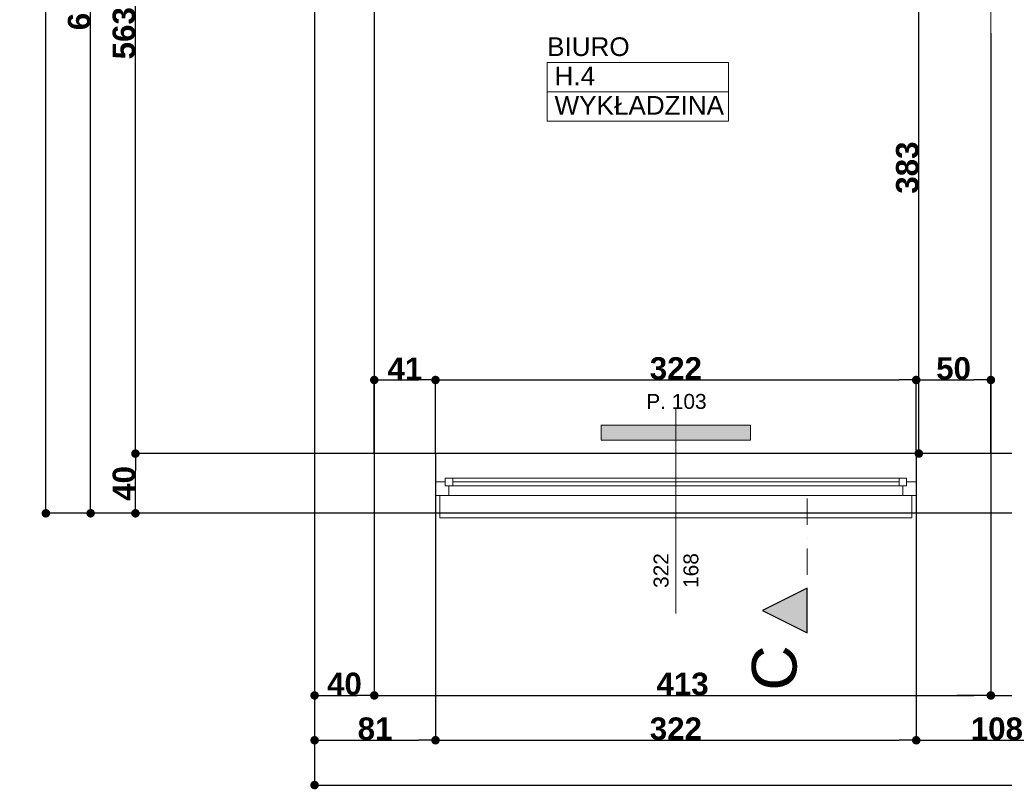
# Model space of a CAD drawing. Header units: millimetres. Extents: x 183299 to 1018155, y -286688 to 171278.
# Tile 41 of 100: x 387533 to 394128, y -86085 to -80930. Entities that reach past the tile are written whole.
import ezdxf
from ezdxf.enums import TextEntityAlignment as Align

# ---------------------------------------------------------------- set-up
doc = ezdxf.new("R2010")
doc.units = ezdxf.units.MM
doc.header["$MEASUREMENT"] = 0
doc.linetypes.add('Kropki i Kreski', pattern=[335.138881, 176.388884, -88.194442, 0, -70.555556])
doc.linetypes.add('Wipeout_Contour', pattern=[1000, 0, -1000])
for name, color, linetype in [('Drzwi ArchiCAD', 7, 'Continuous'), ('Elementy Modelu - Strefy', 7, 'Continuous'), ('inwentaryzacja_sciany', 7, 'Continuous'), ('Okna ArchiCADa', 7, 'Continuous'), ('Wymiarowanie - Ogólne', 7, 'Continuous'), ('Znaczniki - Przekroje', 7, 'Continuous'), ('Znaczniki Drzwi', 7, 'Continuous'), ('Znaczniki Okien', 7, 'Continuous')]:
    doc.layers.add(name, color=color, linetype=linetype)
for name, color, linetype, lineweight in [('Drzwi ArchiCAD_Nr_Pióra__1', 7, 'Continuous', 13), ('Elementy Modelu - Strefy_Nr_Pióra__6', 250, 'Continuous', 18), ('grzejniki_Nr_Pióra__20', 1, 'Continuous', 0), ('inwentaryzacja_sciany_Nr_Pióra__1', 7, 'Continuous', 13), ('inwentaryzacja_wentylacja_Nr_Pióra__20', 1, 'Continuous', 0), ('Okna ArchiCADa_Nr_Pióra__1', 7, 'Continuous', 13), ('Znaczniki - Przekroje_Nr_Pióra__6', 251, 'Continuous', 18), ('Znaczniki Drzwi_Nr_Pióra__1', 7, 'Continuous', 13), ('Znaczniki Drzwi_Nr_Pióra__7', 7, 'Continuous', 35), ('Znaczniki Okien_Nr_Pióra__1', 7, 'Continuous', 13), ('Znaczniki Okien_Nr_Pióra__7', 7, 'Continuous', 35)]:
    doc.layers.add(name, color=color, linetype=linetype, lineweight=lineweight)
for name, color, linetype, lineweight, true_color in [('Drzwi ArchiCAD_Nr_Pióra__23', 7, 'Continuous', 20, 0xff6600), ('Drzwi ArchiCAD_Nr_Pióra__3', 7, 'Continuous', 18, 0xff6600), ('Okna ArchiCADa_Nr_Pióra__23', 7, 'Continuous', 20, 0xff6600), ('Okna ArchiCADa_Nr_Pióra__3', 7, 'Continuous', 18, 0xff6600), ('Znaczniki - Przekroje_Nr_Pióra__5', 7, 'Continuous', 25, 0x40a5ff), ('Znaczniki - Przekroje_Nr_Pióra__85', 7, 'Continuous', 20, 0x80c2ff)]:
    doc.layers.add(name, color=color, linetype=linetype, lineweight=lineweight, true_color=true_color)
doc.styles.add('GENERATED_STYLE_1', font='arial.ttf')
doc.styles.add('GENERATED_STYLE_2', font='arialbd.ttf')
doc.styles.get("Standard").update_dxf_attribs({"font": 'txt', "bigfont": 'BIGFONT.SHX'})
doc.dimstyles.new('GENERATED_STYLE__1', dxfattribs={"dimtxt": 150, "dimasz": 114, "dimexe": 0.18, "dimexo": 0, "dimgap": 0.09, "dimtad": 1, "dimtih": 1, "dimtoh": 1, "dimdec": 0, "dimlfac": 0.1, "dimzin": 0, "dimdsep": 46, "dimtxsty": 'GENERATED_STYLE_2', "dimblk": 'ARROWHEAD_11', "dimblk1": 'ARROWHEAD_11', "dimblk2": 'ARROWHEAD_11', "dimcen": 0.09, "dimclrd": 256, "dimclre": 256, "dimclrt": 256, "dimazin": 0, "dimtfac": 1, "dimtdec": 4, "dimtmove": 0, "dimatfit": 3, "dimfxl": 1, "dimtolj": 1, "dimtzin": 0, "dimarcsym": 0})
doc.dimstyles.new('GENERATED_STYLE__2', dxfattribs={"dimtxt": 150, "dimasz": 114, "dimexe": 0.18, "dimexo": 0, "dimgap": 0.09, "dimtad": 1, "dimdec": 0, "dimlfac": 0.1, "dimzin": 0, "dimdsep": 46, "dimtxsty": 'GENERATED_STYLE_2', "dimblk": 'ARROWHEAD_11', "dimblk1": 'ARROWHEAD_11', "dimblk2": 'ARROWHEAD_11', "dimcen": 0.09, "dimclrd": 256, "dimclre": 256, "dimclrt": 256, "dimazin": 0, "dimtfac": 1, "dimtdec": 4, "dimtmove": 0, "dimatfit": 3, "dimfxl": 1, "dimtolj": 1, "dimtzin": 0, "dimarcsym": 0})

# ---------------------------------------------------------------- blocks, each defined once
blk = doc.blocks.new('BIURO_H.4_167_2', base_point=(216329.7, -81414.7))
at = {"layer": 'Elementy Modelu - Strefy_Nr_Pióra__6', "linetype": 'Continuous'}
for p, q in [((215722.6, -81316.5), (216936.9, -81316.5)), ((215722.6, -81512.9), (215722.6, -81316.5)), ((216936.9, -81316.5), (216936.9, -81512.9)), ((216936.9, -81512.9), (215722.6, -81512.9)), ((215722.6, -81512.9), (216936.9, -81512.9)), ((215722.6, -81709.4), (215722.6, -81512.9)), ((216936.9, -81512.9), (216936.9, -81709.4)), ((216936.9, -81709.4), (215722.6, -81709.4))]:
    blk.add_line(p, q, dxfattribs=at)
at = {"linetype": 'Continuous', "flags": 1}
for tag in ['ROOM_AREA', 'ROOM_PERIM', 'ROOM_WALLS_SURF', 'ROOM_DOORS_SURF', 'ROOM_WINDS_SURF', 'ROOM_BASELEV', 'ROOM_HEIGHT', 'ROOM_NET_AREA', 'ROOM_REDUCED_AREA', 'ROOM_CALC_AREA', 'ROOM_VOLUME']:
    blk.add_attdef(tag, text='', height=2000, dxfattribs=at).set_placement((216329.7, -82447.8), align=Align.BOTTOM_LEFT)
at = {"layer": 'Elementy Modelu - Strefy_Nr_Pióra__6', "style": 'GENERATED_STYLE_1'}
for tag, p in [('ROOM_NAME', (215722.6, -81310.6)), ('ROOM_NUMBER', (215772.6, -81507)), ('basec', (215772.6, -81703.4))]:
    blk.add_attdef(tag, text='', height=125, dxfattribs=at).set_placement(p, align=Align.BOTTOM_LEFT)
blk = doc.blocks.new('O1 rozwierane 12_117')
at = {"layer": 'Okna ArchiCADa_Nr_Pióra__1', "linetype": 'Continuous'}
for p, q in [((-1610, 0), (-1610, -90)), ((-1580, 0), (-1610, 0)), ((1580, 0), (1610, 0)), ((1610, 0), (1610, -90))]:
    blk.add_line(p, q, dxfattribs=at)
at = {"layer": 'Okna ArchiCADa_Nr_Pióra__23', "linetype": 'Continuous'}
for p, q in [((-1610, 0), (-1610, -90)), ((1610, -90), (1610, 0))]:
    blk.add_line(p, q, dxfattribs=at)
at = {"layer": 'Okna ArchiCADa_Nr_Pióra__3', "linetype": 'Continuous'}
for p, q in [((-1580, 120), (-1580, 150)), ((-1580, 150), (1580, 150)), ((1580, 150), (1580, 120)), ((-1580, 120), (1580, 120)), ((-1610, -280), (1610, -280)), ((-1610, -280), (1610, -280))]:
    blk.add_line(p, q, dxfattribs=at)
at = {"linetype": 'Wipeout_Contour', "ltscale": 12072.504138}
blk.add_wipeout([(1495, -115), (1495, -65), (1520, -65), (1520, 0), (-1520, 0), (-1520, -65), (-1495, -65), (-1495, -115)], dxfattribs=at).dxf.layer = 'Okna ArchiCADa'
at = {"layer": 'Okna ArchiCADa_Nr_Pióra__23', "linetype": 'Continuous'}
for p, q in [((-1520, 0), (-1610, 0)), ((-1520, -65), (-1520, 0)), ((1610, 0), (1520, 0)), ((1520, 0), (1520, -65)), ((-1545, -90), (-1545, -65)), ((-1545, -65), (-1520, -65)), ((-1495, -65), (-1545, -65)), ((-1545, -65), (-1545, -115)), ((-1495, -115), (-1495, -65)), ((1545, -65), (1495, -65)), ((1495, -65), (1495, -115)), ((1520, -65), (1545, -65)), ((1545, -65), (1545, -90)), ((1545, -115), (1545, -65)), ((-1610, -90), (-1545, -90)), ((-1545, -115), (-1495, -115)), ((1495, -115), (1545, -115)), ((1545, -90), (1610, -90))]:
    blk.add_line(p, q, dxfattribs=at)
at = {"layer": 'Okna ArchiCADa_Nr_Pióra__3', "linetype": 'Continuous'}
for p, q in [((1520, 0), (-1520, 0)), ((-1495, -65), (1495, -65)), ((-1495, -90), (1495, -90)), ((-1495, -115), (1495, -115)), ((-1495, -115), (1495, -115))]:
    blk.add_line(p, q, dxfattribs=at)
blk = doc.blocks.new('Znacznik O 12_136')
at = {"layer": 'Znaczniki Okien_Nr_Pióra__1', "linetype": 'Continuous'}
blk.add_line((0, 671.4), (0, -700), dxfattribs=at)
at = {"layer": 'Znaczniki Okien_Nr_Pióra__7', "linetype": 'Continuous', "char_height": 100, "attachment_point": 7, "style": 'GENERATED_STYLE_1'}
for s, insert, rotation in [('{168}', (-152.1, 500), 270), ('{322}', (47.9, 500), 270), ('{P. 103}', (197.9, -697.9), 180)]:
    blk.add_mtext(s, dxfattribs=dict(at, insert=insert, rotation=rotation))
blk = doc.blocks.new('Ściana_745_2', base_point=(230485.1, -83935.8))
at = {"layer": 'inwentaryzacja_sciany_Nr_Pióra__1', "linetype": 'Continuous'}
for p, q in [((214975.1, -83935.8), (214565.1, -83935.8)), ((214975.1, -84125.8), (214975.1, -83935.8)), ((218195.1, -84125.8), (218195.1, -83935.8)), ((218695.1, -83935.8), (218195.1, -83935.8)), ((214975.1, -84215.8), (214975.1, -84125.8)), ((218195.1, -84215.8), (218195.1, -84125.8)), ((215005.1, -84215.8), (214975.1, -84215.8)), ((215005.1, -84335.8), (215005.1, -84215.8)), ((218165.1, -84335.8), (218165.1, -84215.8)), ((218165.1, -84215.8), (218195.1, -84215.8)), ((214165.1, -84335.8), (215005.1, -84335.8)), ((218165.1, -84335.8), (219305.1, -84335.8))]:
    blk.add_line(p, q, dxfattribs=at)
at = {"layer": 'Okna ArchiCADa', "linetype": 'Continuous', "xscale": -1, "rotation": 180}
blk.add_blockref('O1 rozwierane 12_117', (216585.1, -84215.8), dxfattribs=at)
at = {"layer": 'Znaczniki Okien', "rotation": 180}
blk.add_blockref('Znacznik O 12_136', (216585.1, -84335.8), dxfattribs=at)
blk = doc.blocks.new('Ściana_747_2', base_point=(214165.1, -83935.8))
at = {"layer": 'inwentaryzacja_sciany_Nr_Pióra__1', "linetype": 'Continuous'}
for p, q in [((214165.1, -77485.8), (214165.1, -84335.8)), ((214565.1, -83935.8), (214565.1, -78305.8))]:
    blk.add_line(p, q, dxfattribs=at)
blk = doc.blocks.new('D1 Drzwi proste 12_95')
at = {"layer": 'Drzwi ArchiCAD_Nr_Pióra__1', "linetype": 'Continuous'}
for p, q in [((-450, 0), (-450, -90)), ((450, 0), (450, -90))]:
    blk.add_line(p, q, dxfattribs=at)
at = {"layer": 'Drzwi ArchiCAD_Nr_Pióra__23', "linetype": 'Continuous'}
for p, q in [((-422, 0), (-450, 0)), ((-450, 0), (-450, -90)), ((-422, -40), (-422, 0)), ((450, 0), (422, 0)), ((422, 0), (422, -40)), ((450, -90), (450, 0)), ((-410, -40), (-422, -40)), ((-410, -90), (-410, -40)), ((422, -40), (410, -40)), ((410, -40), (410, -90)), ((-450, -90), (-410, -90)), ((410, -90), (450, -90))]:
    blk.add_line(p, q, dxfattribs=at)
at = {"layer": 'Drzwi ArchiCAD_Nr_Pióra__3', "linetype": 'Continuous'}
for p, q in [((422, 844), (382, 844)), ((382, 844), (382, 0)), ((422, 0), (422, 844)), ((382, 0), (422, 0))]:
    blk.add_line(p, q, dxfattribs=at)
blk.add_arc((422, 0), 844, 92.71646, 180, dxfattribs=at)
blk = doc.blocks.new('Znacznik O 12_292')
at = {"layer": 'Znaczniki Drzwi_Nr_Pióra__1', "linetype": 'Continuous'}
blk.add_line((0, 421.4), (0, -330), dxfattribs=at)
at = {"layer": 'Znaczniki Drzwi_Nr_Pióra__7', "linetype": 'Continuous', "char_height": 100, "attachment_point": 7, "rotation": 90, "style": 'GENERATED_STYLE_1'}
for s, insert in [('{90}', (-47.9, 48.2)), ('{210}', (152.1, -27.7))]:
    blk.add_mtext(s, dxfattribs=dict(at, insert=insert))
blk = doc.blocks.new('Ściana_762_2', base_point=(218695.1, -78305.8))
at = {"layer": 'inwentaryzacja_sciany_Nr_Pióra__1', "linetype": 'Continuous'}
for p, q in [((218695.1, -78305.8), (218695.1, -79205.8)), ((218875.1, -79205.8), (218875.1, -78305.8)), ((218785.1, -79205.8), (218695.1, -79205.8)), ((218875.1, -79205.8), (218785.1, -79205.8)), ((218785.1, -80105.8), (218695.1, -80105.8)), ((218695.1, -80105.8), (218695.1, -83935.8)), ((218875.1, -80105.8), (218785.1, -80105.8)), ((218875.1, -83935.8), (218875.1, -80105.8))]:
    blk.add_line(p, q, dxfattribs=at)
at = {"layer": 'Drzwi ArchiCAD', "linetype": 'Continuous', "xscale": -1, "rotation": 270}
blk.add_blockref('D1 Drzwi proste 12_95', (218875.1, -79655.8), dxfattribs=at)
at = {"layer": 'Znaczniki Drzwi', "rotation": 270}
blk.add_blockref('Znacznik O 12_292', (218875.1, -79655.8), dxfattribs=at)
blk = doc.blocks.new('ARROWHEAD_11')
at = {"linetype": 'Continuous'}
blk.add_line((0, 0), (-1, 0), dxfattribs=at)
at = {"linetype": 'Continuous', "const_width": 0.25, "flags": 128}
blk.add_lwpolyline([(-0.125, 0, 1), (0.125, 0, 1)], format="xyb", close=True, dxfattribs=at)
blk = doc.blocks.new('*D5275')
at = {"layer": 'Defpoints', "color": 0}
for p in [(389508, -75056.3), (389908, -75056.3), (389908, -85456.3)]:
    blk.add_point(p, dxfattribs=at)
at = {"layer": 'Wymiarowanie - Ogólne', "linetype": 'Continuous', "lineweight": -2}
for p, q in [((389508, -75056.3), (389508, -85456.5)), ((389908, -75056.3), (389908, -85456.5)), ((389622, -85456.3), (389794, -85456.3))]:
    blk.add_line(p, q, dxfattribs=at)
at = {"layer": 'Wymiarowanie - Ogólne', "lineweight": -2, "xscale": 114, "yscale": 114, "zscale": 114, "rotation": 180}
blk.add_blockref('ARROWHEAD_11', (389508, -85456.3), dxfattribs=at)
at = {"layer": 'Wymiarowanie - Ogólne', "lineweight": -2, "xscale": 114, "yscale": 114, "zscale": 114}
blk.add_blockref('ARROWHEAD_11', (389908, -85456.3), dxfattribs=at)
at = {"layer": 'Wymiarowanie - Ogólne', "insert": (389708, -85379.7), "char_height": 150, "attachment_point": 5, "style": 'GENERATED_STYLE_2'}
blk.add_mtext('\\A1;40', dxfattribs=at)
blk = doc.blocks.new('*D5276')
at = {"layer": 'Defpoints', "color": 0}
for p in [(389908, -75056.3), (394038, -81021.3), (394038, -85456.3)]:
    blk.add_point(p, dxfattribs=at)
at = {"layer": 'Wymiarowanie - Ogólne', "linetype": 'Continuous', "lineweight": -2}
for p, q in [((389908, -75056.3), (389908, -85456.5)), ((394038, -81021.3), (394038, -85456.5)), ((390022, -85456.3), (393924, -85456.3))]:
    blk.add_line(p, q, dxfattribs=at)
at = {"layer": 'Wymiarowanie - Ogólne', "lineweight": -2, "xscale": 114, "yscale": 114, "zscale": 114, "rotation": 180}
blk.add_blockref('ARROWHEAD_11', (389908, -85456.3), dxfattribs=at)
at = {"layer": 'Wymiarowanie - Ogólne', "lineweight": -2, "xscale": 114, "yscale": 114, "zscale": 114}
blk.add_blockref('ARROWHEAD_11', (394038, -85456.3), dxfattribs=at)
at = {"layer": 'Wymiarowanie - Ogólne', "insert": (391973, -85379.7), "char_height": 150, "attachment_point": 5, "style": 'GENERATED_STYLE_2'}
blk.add_mtext('\\A1;413', dxfattribs=at)
blk = doc.blocks.new('*D5277')
at = {"layer": 'Defpoints', "color": 0}
for p in [(394038, -81021.3), (394218, -81021.3), (394218, -85456.3)]:
    blk.add_point(p, dxfattribs=at)
at = {"layer": 'Wymiarowanie - Ogólne', "linetype": 'Continuous', "lineweight": -2}
for p, q in [((394038, -81021.3), (394038, -85456.5)), ((394218, -81021.3), (394218, -85456.5)), ((393924, -85456.3), (393810, -85456.3)), ((394038, -85456.3), (394218, -85456.3)), ((394332, -85456.3), (394653, -85456.3))]:
    blk.add_line(p, q, dxfattribs=at)
at = {"layer": 'Wymiarowanie - Ogólne', "lineweight": -2, "xscale": 114, "yscale": 114, "zscale": 114}
blk.add_blockref('ARROWHEAD_11', (394038, -85456.3), dxfattribs=at)
at = {"layer": 'Wymiarowanie - Ogólne', "lineweight": -2, "xscale": 114, "yscale": 114, "zscale": 114, "rotation": 180}
blk.add_blockref('ARROWHEAD_11', (394218, -85456.3), dxfattribs=at)
at = {"layer": 'Wymiarowanie - Ogólne', "insert": (394549.5, -85379.6), "char_height": 150, "attachment_point": 5, "style": 'GENERATED_STYLE_2'}
blk.add_mtext('\\A1;18', dxfattribs=at)
blk = doc.blocks.new('*D5284')
at = {"layer": 'Defpoints', "color": 0}
for p in [(390318, -83836.3), (389508, -84236.3), (390318, -85756.3)]:
    blk.add_point(p, dxfattribs=at)
at = {"layer": 'Wymiarowanie - Ogólne', "linetype": 'Continuous', "lineweight": -2}
for p, q in [((390318, -83836.3), (390318, -85756.5)), ((389508, -84236.3), (389508, -85756.5)), ((389622, -85756.3), (390204, -85756.3))]:
    blk.add_line(p, q, dxfattribs=at)
at = {"layer": 'Wymiarowanie - Ogólne', "lineweight": -2, "xscale": 114, "yscale": 114, "zscale": 114, "rotation": 180}
blk.add_blockref('ARROWHEAD_11', (389508, -85756.3), dxfattribs=at)
at = {"layer": 'Wymiarowanie - Ogólne', "lineweight": -2, "xscale": 114, "yscale": 114, "zscale": 114}
blk.add_blockref('ARROWHEAD_11', (390318, -85756.3), dxfattribs=at)
at = {"layer": 'Wymiarowanie - Ogólne', "insert": (389913, -85679.6), "char_height": 150, "attachment_point": 5, "style": 'GENERATED_STYLE_2'}
blk.add_mtext('\\A1;81', dxfattribs=at)
blk = doc.blocks.new('*D5285')
at = {"layer": 'Defpoints', "color": 0}
for p in [(390318, -83836.3), (393538, -83836.3), (393538, -85756.3)]:
    blk.add_point(p, dxfattribs=at)
at = {"layer": 'Wymiarowanie - Ogólne', "linetype": 'Continuous', "lineweight": -2}
for p, q in [((390318, -83836.3), (390318, -85756.5)), ((393538, -83836.3), (393538, -85756.5)), ((390432, -85756.3), (393424, -85756.3))]:
    blk.add_line(p, q, dxfattribs=at)
at = {"layer": 'Wymiarowanie - Ogólne', "lineweight": -2, "xscale": 114, "yscale": 114, "zscale": 114, "rotation": 180}
blk.add_blockref('ARROWHEAD_11', (390318, -85756.3), dxfattribs=at)
at = {"layer": 'Wymiarowanie - Ogólne', "lineweight": -2, "xscale": 114, "yscale": 114, "zscale": 114}
blk.add_blockref('ARROWHEAD_11', (393538, -85756.3), dxfattribs=at)
at = {"layer": 'Wymiarowanie - Ogólne', "insert": (391928, -85679.7), "char_height": 150, "attachment_point": 5, "style": 'GENERATED_STYLE_2'}
blk.add_mtext('\\A1;322', dxfattribs=at)
blk = doc.blocks.new('*D5286')
at = {"layer": 'Defpoints', "color": 0}
for p in [(393538, -83836.3), (394618, -83836.3), (394618, -85756.3)]:
    blk.add_point(p, dxfattribs=at)
at = {"layer": 'Wymiarowanie - Ogólne', "linetype": 'Continuous', "lineweight": -2}
for p, q in [((393538, -83836.3), (393538, -85756.5)), ((394618, -83836.3), (394618, -85756.5)), ((393652, -85756.3), (394504, -85756.3))]:
    blk.add_line(p, q, dxfattribs=at)
at = {"layer": 'Wymiarowanie - Ogólne', "lineweight": -2, "xscale": 114, "yscale": 114, "zscale": 114, "rotation": 180}
blk.add_blockref('ARROWHEAD_11', (393538, -85756.3), dxfattribs=at)
at = {"layer": 'Wymiarowanie - Ogólne', "lineweight": -2, "xscale": 114, "yscale": 114, "zscale": 114}
blk.add_blockref('ARROWHEAD_11', (394618, -85756.3), dxfattribs=at)
at = {"layer": 'Wymiarowanie - Ogólne', "insert": (394078, -85679.6), "char_height": 150, "attachment_point": 5, "style": 'GENERATED_STYLE_2'}
blk.add_mtext('\\A1;108', dxfattribs=at)
blk = doc.blocks.new('*D5293')
at = {"layer": 'Defpoints', "color": 0}
for p in [(389508, -84236.3), (405828, -84236.3), (405828, -86056.3)]:
    blk.add_point(p, dxfattribs=at)
at = {"layer": 'Wymiarowanie - Ogólne', "linetype": 'Continuous', "lineweight": -2}
for p, q in [((389508, -84236.3), (389508, -86056.5)), ((405828, -84236.3), (405828, -86056.5)), ((389622, -86056.3), (405714, -86056.3))]:
    blk.add_line(p, q, dxfattribs=at)
at = {"layer": 'Wymiarowanie - Ogólne', "lineweight": -2, "xscale": 114, "yscale": 114, "zscale": 114, "rotation": 180}
blk.add_blockref('ARROWHEAD_11', (389508, -86056.3), dxfattribs=at)
at = {"layer": 'Wymiarowanie - Ogólne', "lineweight": -2, "xscale": 114, "yscale": 114, "zscale": 114}
blk.add_blockref('ARROWHEAD_11', (405828, -86056.3), dxfattribs=at)
at = {"layer": 'Wymiarowanie - Ogólne', "insert": (397668, -85979.7), "char_height": 150, "attachment_point": 5, "style": 'GENERATED_STYLE_2'}
blk.add_mtext('\\A1;1632', dxfattribs=at)
blk = doc.blocks.new('*D5376')
at = {"layer": 'Defpoints', "color": 0}
for p in [(388308, -83836.3), (397668, -83836.3), (397668, -84236.3)]:
    blk.add_point(p, dxfattribs=at)
at = {"layer": 'Wymiarowanie - Ogólne', "linetype": 'Continuous', "lineweight": -2}
for p, q in [((397668, -83836.3), (388307.8, -83836.3)), ((388308, -84122.3), (388308, -83950.3)), ((397668, -84236.3), (388307.8, -84236.3))]:
    blk.add_line(p, q, dxfattribs=at)
at = {"layer": 'Wymiarowanie - Ogólne', "lineweight": -2, "xscale": 114, "yscale": 114, "zscale": 114}
for p, rotation in [((388308, -83836.3), 90), ((388308, -84236.3), 270)]:
    blk.add_blockref('ARROWHEAD_11', p, dxfattribs=dict(at, rotation=rotation))
at = {"layer": 'Wymiarowanie - Ogólne', "insert": (388231.4, -84036.3), "char_height": 150, "attachment_point": 5, "rotation": 90, "style": 'GENERATED_STYLE_2'}
blk.add_mtext('\\A1;40', dxfattribs=at)
blk = doc.blocks.new('*D5377')
at = {"layer": 'Defpoints', "color": 0}
for p in [(388308, -78206.3), (396078, -78206.3), (397668, -83836.3)]:
    blk.add_point(p, dxfattribs=at)
at = {"layer": 'Wymiarowanie - Ogólne', "linetype": 'Continuous', "lineweight": -2}
for p, q in [((396078, -78206.3), (388307.8, -78206.3)), ((388308, -83722.3), (388308, -78320.3)), ((397668, -83836.3), (388307.8, -83836.3))]:
    blk.add_line(p, q, dxfattribs=at)
at = {"layer": 'Wymiarowanie - Ogólne', "lineweight": -2, "xscale": 114, "yscale": 114, "zscale": 114}
for p, rotation in [((388308, -78206.3), 90), ((388308, -83836.3), 270)]:
    blk.add_blockref('ARROWHEAD_11', p, dxfattribs=dict(at, rotation=rotation))
at = {"layer": 'Wymiarowanie - Ogólne', "insert": (388231.4, -81021.3), "char_height": 150, "attachment_point": 5, "rotation": 90, "style": 'GENERATED_STYLE_2'}
blk.add_mtext('\\A1;563', dxfattribs=at)
blk = doc.blocks.new('*D5383')
at = {"layer": 'Defpoints', "color": 0}
for p in [(388008, -77416.3), (389908, -77416.3), (389508, -84236.3)]:
    blk.add_point(p, dxfattribs=at)
at = {"layer": 'Wymiarowanie - Ogólne', "linetype": 'Continuous', "lineweight": -2}
for p, q in [((389908, -77416.3), (388007.8, -77416.3)), ((388008, -84122.3), (388008, -77530.3)), ((389508, -84236.3), (388007.8, -84236.3))]:
    blk.add_line(p, q, dxfattribs=at)
at = {"layer": 'Wymiarowanie - Ogólne', "lineweight": -2, "xscale": 114, "yscale": 114, "zscale": 114}
for p, rotation in [((388008, -77416.3), 90), ((388008, -84236.3), 270)]:
    blk.add_blockref('ARROWHEAD_11', p, dxfattribs=dict(at, rotation=rotation))
at = {"layer": 'Wymiarowanie - Ogólne', "insert": (387931.2, -80826.3), "char_height": 150, "attachment_point": 5, "rotation": 90, "style": 'GENERATED_STYLE_2'}
blk.add_mtext('\\A1;682', dxfattribs=at)
blk = doc.blocks.new('*D5386')
at = {"layer": 'Defpoints', "color": 0}
for p in [(387708, -65876.3), (389508, -65876.3), (389508, -84236.3)]:
    blk.add_point(p, dxfattribs=at)
at = {"layer": 'Wymiarowanie - Ogólne', "linetype": 'Continuous', "lineweight": -2}
for p, q in [((389508, -65876.3), (387707.8, -65876.3)), ((387708, -84122.3), (387708, -65990.3)), ((389508, -84236.3), (387707.8, -84236.3))]:
    blk.add_line(p, q, dxfattribs=at)
at = {"layer": 'Wymiarowanie - Ogólne', "lineweight": -2, "xscale": 114, "yscale": 114, "zscale": 114}
for p, rotation in [((387708, -65876.3), 90), ((387708, -84236.3), 270)]:
    blk.add_blockref('ARROWHEAD_11', p, dxfattribs=dict(at, rotation=rotation))
at = {"layer": 'Wymiarowanie - Ogólne', "insert": (387631.2, -75056.3), "char_height": 150, "attachment_point": 5, "rotation": 90, "style": 'GENERATED_STYLE_2'}
blk.add_mtext('\\A1;1836', dxfattribs=at)
blk = doc.blocks.new('*D6747')
at = {"layer": 'Defpoints', "color": 0}
for p in [(393555.3, -80006.3), (394038, -80006.3), (394038, -83836.3)]:
    blk.add_point(p, dxfattribs=at)
at = {"layer": 'Wymiarowanie - Ogólne', "linetype": 'Continuous', "lineweight": -2}
for p, q in [((394038, -80006.3), (393555.2, -80006.3)), ((393555.3, -83722.3), (393555.3, -80120.3)), ((394038, -83836.3), (393555.2, -83836.3))]:
    blk.add_line(p, q, dxfattribs=at)
at = {"layer": 'Wymiarowanie - Ogólne', "lineweight": -2, "xscale": 114, "yscale": 114, "zscale": 114}
for p, rotation in [((393555.3, -80006.3), 90), ((393555.3, -83836.3), 270)]:
    blk.add_blockref('ARROWHEAD_11', p, dxfattribs=dict(at, rotation=rotation))
at = {"layer": 'Wymiarowanie - Ogólne', "insert": (393478.6, -81921.3), "char_height": 150, "attachment_point": 5, "rotation": 90, "style": 'GENERATED_STYLE_2'}
blk.add_mtext('\\A1;383', dxfattribs=at)
blk = doc.blocks.new('*D6786')
at = {"layer": 'Defpoints', "color": 0}
for p in [(390318, -83343.5), (389908, -83836.3), (390318, -83836.3)]:
    blk.add_point(p, dxfattribs=at)
at = {"layer": 'Wymiarowanie - Ogólne', "linetype": 'Continuous', "lineweight": -2}
for p, q in [((389908, -83836.3), (389908, -83343.3)), ((390022, -83343.5), (390204, -83343.5)), ((390318, -83836.3), (390318, -83343.3))]:
    blk.add_line(p, q, dxfattribs=at)
at = {"layer": 'Wymiarowanie - Ogólne', "lineweight": -2, "xscale": 114, "yscale": 114, "zscale": 114, "rotation": 180}
blk.add_blockref('ARROWHEAD_11', (389908, -83343.5), dxfattribs=at)
at = {"layer": 'Wymiarowanie - Ogólne', "lineweight": -2, "xscale": 114, "yscale": 114, "zscale": 114}
blk.add_blockref('ARROWHEAD_11', (390318, -83343.5), dxfattribs=at)
at = {"layer": 'Wymiarowanie - Ogólne', "insert": (390113, -83268.1), "char_height": 150, "attachment_point": 5, "style": 'GENERATED_STYLE_2'}
blk.add_mtext('\\A1;41', dxfattribs=at)
blk = doc.blocks.new('*D6787')
at = {"layer": 'Defpoints', "color": 0}
for p in [(393538, -83343.5), (390318, -83836.3), (393538, -83836.3)]:
    blk.add_point(p, dxfattribs=at)
at = {"layer": 'Wymiarowanie - Ogólne', "linetype": 'Continuous', "lineweight": -2}
for p, q in [((390318, -83836.3), (390318, -83343.3)), ((390432, -83343.5), (393424, -83343.5)), ((393538, -83836.3), (393538, -83343.3))]:
    blk.add_line(p, q, dxfattribs=at)
at = {"layer": 'Wymiarowanie - Ogólne', "lineweight": -2, "xscale": 114, "yscale": 114, "zscale": 114, "rotation": 180}
blk.add_blockref('ARROWHEAD_11', (390318, -83343.5), dxfattribs=at)
at = {"layer": 'Wymiarowanie - Ogólne', "lineweight": -2, "xscale": 114, "yscale": 114, "zscale": 114}
blk.add_blockref('ARROWHEAD_11', (393538, -83343.5), dxfattribs=at)
at = {"layer": 'Wymiarowanie - Ogólne', "insert": (391928, -83266.9), "char_height": 150, "attachment_point": 5, "style": 'GENERATED_STYLE_2'}
blk.add_mtext('\\A1;322', dxfattribs=at)
blk = doc.blocks.new('*D6788')
at = {"layer": 'Defpoints', "color": 0}
for p in [(394038, -83343.5), (393538, -83836.3), (394038, -83836.3)]:
    blk.add_point(p, dxfattribs=at)
at = {"layer": 'Wymiarowanie - Ogólne', "linetype": 'Continuous', "lineweight": -2}
for p, q in [((393538, -83836.3), (393538, -83343.3)), ((393652, -83343.5), (393924, -83343.5)), ((394038, -83836.3), (394038, -83343.3))]:
    blk.add_line(p, q, dxfattribs=at)
at = {"layer": 'Wymiarowanie - Ogólne', "lineweight": -2, "xscale": 114, "yscale": 114, "zscale": 114, "rotation": 180}
blk.add_blockref('ARROWHEAD_11', (393538, -83343.5), dxfattribs=at)
at = {"layer": 'Wymiarowanie - Ogólne', "lineweight": -2, "xscale": 114, "yscale": 114, "zscale": 114}
blk.add_blockref('ARROWHEAD_11', (394038, -83343.5), dxfattribs=at)
at = {"layer": 'Wymiarowanie - Ogólne', "insert": (393788, -83266.9), "char_height": 150, "attachment_point": 5, "style": 'GENERATED_STYLE_2'}
blk.add_mtext('\\A1;50', dxfattribs=at)
blk = doc.blocks.new('Płaszczyzna odcinająca_4_2', base_point=(217465, -65307.8))
at = {"layer": 'Znaczniki - Przekroje_Nr_Pióra__5', "linetype": 'Continuous'}
blk.add_hatch(color=256, dxfattribs=at).paths.add_polyline_path([(217465, -85136.7), (217465, -84836.7), (217165, -84986.7)], flags=0)
for p, q in [((217465, -84836.7), (217165, -84986.7)), ((217465, -85136.7), (217465, -84836.7)), ((217165, -84986.7), (217465, -85136.7))]:
    blk.add_line(p, q, dxfattribs=at)
at = {"layer": 'Znaczniki - Przekroje_Nr_Pióra__85', "linetype": 'Kropki i Kreski'}
blk.add_line((217465, -84236.7), (217465, -84836.7), dxfattribs=at)
at = {"layer": 'Znaczniki - Przekroje_Nr_Pióra__6', "linetype": 'Continuous', "insert": (217398.1, -85523), "char_height": 300, "attachment_point": 7, "rotation": 90, "style": 'GENERATED_STYLE_1'}
blk.add_mtext('{C}', dxfattribs=at)

msp = doc.modelspace()

# ---------------------------------------------------------------- hatches: boundary and pattern name
at = {"layer": 'inwentaryzacja_wentylacja_Nr_Pióra__20', "linetype": 'Continuous'}
msp.add_hatch(color=256, dxfattribs=at).paths.add_polyline_path([(391427.95206, -83646.32699), (391427.95206, -83746.32699), (392427.95206, -83746.32699), (392427.95206, -83646.32699)], flags=0)

# ---------------------------------------------------------------- block references
at = {"layer": 'Elementy Modelu - Strefy', "linetype": 'Continuous'}
ref = msp.add_blockref('BIURO_H.4_167_2', (391672.60601, -81315.28049), dxfattribs=at)
ref.add_attrib('ROOM_NAME', 'BIURO', dxfattribs={"layer": 'Elementy Modelu - Strefy_Nr_Pióra__6', "color": 5, "linetype": 'Continuous', "height": 125, "style": 'GENERATED_STYLE_1'}).set_placement((391065.46101, -81211.15243), align=Align.BOTTOM_LEFT)
ref.add_attrib('ROOM_NUMBER', 'H.4', dxfattribs={"layer": 'Elementy Modelu - Strefy_Nr_Pióra__6', "color": 5, "linetype": 'Continuous', "height": 125, "style": 'GENERATED_STYLE_1'}).set_placement((391115.46101, -81407.581), align=Align.BOTTOM_LEFT)
ref.add_attrib('basec', 'WYKŁADZINA', dxfattribs={"layer": 'Elementy Modelu - Strefy_Nr_Pióra__6', "color": 5, "linetype": 'Continuous', "height": 125, "style": 'GENERATED_STYLE_1'}).set_placement((391115.46101, -81604.00957), align=Align.BOTTOM_LEFT)

# ---------------------------------------------------------------- next in the draw order: block references
at = {"layer": 'inwentaryzacja_sciany'}
msp.add_blockref('Ściana_745_2', (405827.95206, -83836.32699), dxfattribs=at)

# ---------------------------------------------------------------- next in the draw order: linework, layer by layer
at = {"layer": 'grzejniki_Nr_Pióra__20', "linetype": 'Continuous'}
for p, q in [((391427.95206, -83746.32699), (391427.95206, -83646.32699)), ((392427.95206, -83646.32699), (391427.95206, -83646.32699)), ((392427.95206, -83646.32699), (392427.95206, -83746.32699)), ((392427.95206, -83746.32699), (391427.95206, -83746.32699))]:
    msp.add_line(p, q, dxfattribs=at)

# ---------------------------------------------------------------- next in the draw order: block references
at = {"layer": 'inwentaryzacja_sciany'}
for name, p in [('Ściana_747_2', (389507.95206, -83836.32699)), ('Ściana_762_2', (394037.95206, -78206.32699))]:
    msp.add_blockref(name, p, dxfattribs=at)
at = {"layer": 'Znaczniki - Przekroje'}
msp.add_blockref('Płaszczyzna odcinająca_4_2', (392807.92108, -65208.39722), dxfattribs=at)

# ---------------------------------------------------------------- next in the draw order: dimensions: what is measured, and where the dimension line sits
at = {"layer": 'Wymiarowanie - Ogólne', "linetype": 'Continuous'}
dim = msp.add_linear_dim(base=(393555.33944, -80006.32699), p1=(394037.95206, -83836.32699), p2=(394037.95206, -80006.32699), angle=90, dimstyle='GENERATED_STYLE__2', dxfattribs=at)
dim.commit()
dim.dimension.update_dxf_attribs({"geometry": '*D6747', "text_midpoint": (393478.59944, -81921.32699)})
for base, p1, p2, picture, middle in [((394217.95206, -85456.32699), (394037.95206, -81021.32699), (394217.95206, -81021.32699), '*D5277', (394549.46706, -85379.58699)), ((394037.95206, -83343.45624), (393537.95206, -83836.32699), (394037.95206, -83836.32699), '*D6788', (393787.95206, -83266.86624)), ((394617.95206, -85756.32699), (393537.95206, -83836.32699), (394617.95206, -83836.32699), '*D5286', (394077.95206, -85679.58699))]:
    dim = msp.add_linear_dim(base=base, p1=p1, p2=p2, dimstyle='GENERATED_STYLE__1', dxfattribs=at)
    dim.commit()
    dim.dimension.update_dxf_attribs({"geometry": picture, "text_midpoint": middle})

# ---------------------------------------------------------------- next in the draw order: dimensions: what is measured, and where the dimension line sits
for base, p1, p2, picture, middle in [((387707.95206, -65876.32699), (389507.95206, -84236.32699), (389507.95206, -65876.32699), '*D5386', (387631.21206, -75056.32699)), ((388007.95206, -77416.32699), (389507.95206, -84236.32699), (389907.95206, -77416.32699), '*D5383', (387931.21206, -80826.32699)), ((388307.95206, -78206.32699), (397667.95206, -83836.32699), (396077.95206, -78206.32699), '*D5377', (388231.36206, -81021.32699)), ((388307.95206, -83836.32699), (397667.95206, -84236.32699), (397667.95206, -83836.32699), '*D5376', (388231.36206, -84036.32699))]:
    dim = msp.add_linear_dim(base=base, p1=p1, p2=p2, angle=90, dimstyle='GENERATED_STYLE__2', dxfattribs=at)
    dim.commit()
    dim.dimension.update_dxf_attribs({"geometry": picture, "text_midpoint": middle})
for base, p1, p2, picture, middle in [((389907.95206, -85456.32699), (389507.95206, -75056.32699), (389907.95206, -75056.32699), '*D5275', (389707.95206, -85379.73699)), ((394037.95206, -85456.32699), (389907.95206, -75056.32699), (394037.95206, -81021.32699), '*D5276', (391972.95206, -85379.73699)), ((390317.95206, -83343.45624), (389907.95206, -83836.32699), (390317.95206, -83836.32699), '*D6786', (390112.95206, -83268.14124)), ((393537.95206, -83343.45624), (390317.95206, -83836.32699), (393537.95206, -83836.32699), '*D6787', (391927.95206, -83266.86624)), ((390317.95206, -85756.32699), (389507.95206, -84236.32699), (390317.95206, -83836.32699), '*D5284', (389912.95206, -85679.58699)), ((393537.95206, -85756.32699), (390317.95206, -83836.32699), (393537.95206, -83836.32699), '*D5285', (391927.95206, -85679.73699)), ((405827.95206, -86056.32699), (389507.95206, -84236.32699), (405827.95206, -84236.32699), '*D5293', (397667.95206, -85979.73699))]:
    dim = msp.add_linear_dim(base=base, p1=p1, p2=p2, dimstyle='GENERATED_STYLE__1', dxfattribs=at)
    dim.commit()
    dim.dimension.update_dxf_attribs({"geometry": picture, "text_midpoint": middle})

doc.saveas('drawing.dxf')
